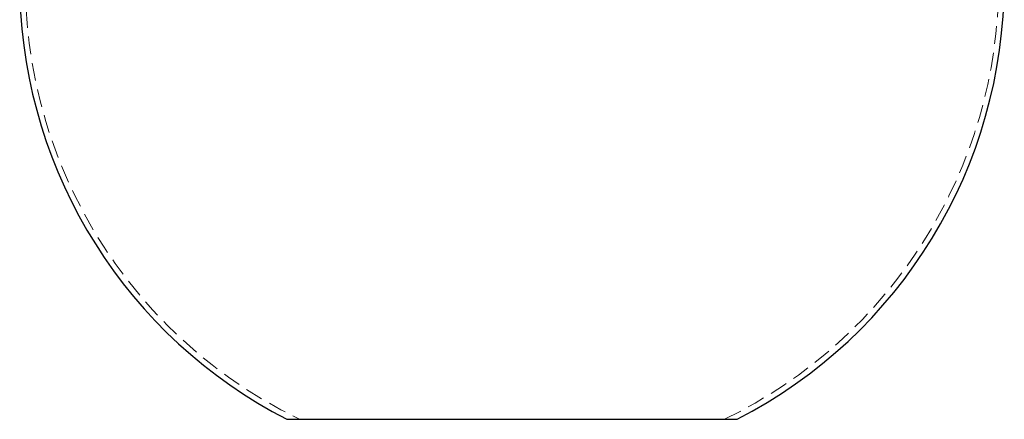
# Model space of a CAD drawing. Header units: millimetres. Extents: x 373 to 928, y 275 to 747.
# Tile 80 of 117: x 858 to 928, y 275 to 304. Entities that reach past the tile are written whole.
import ezdxf

# ---------------------------------------------------------------- set-up
doc = ezdxf.new("R2010")
doc.units = ezdxf.units.MM
doc.linetypes.add('HIDDEN', pattern=[1.905, 1.27, -0.635])

msp = doc.modelspace()

# ---------------------------------------------------------------- linework, layer by layer
at = {"color": 7, "linetype": 'Continuous', "lineweight": 25}
for p, q in [((877.362, 275.227), (882.028, 275.227)), ((882.028, 275.227), (909.362, 275.227))]:
    msp.add_line(p, q, dxfattribs=at)
at = {"color": 7, "linetype": 'HIDDEN', "lineweight": 18}
for start, end in [(91.82185, 244.11542), (295.88458, 0)]:
    msp.add_arc((893.362, 306.355), 34.6, start, end, dxfattribs=at)
at = {"color": 7, "linetype": 'Continuous', "lineweight": 25}
for start, end in [(120.351, 242.79711), (297.20289, 0)]:
    msp.add_arc((893.362, 306.355), 35, start, end, dxfattribs=at)

doc.saveas('drawing.dxf')
